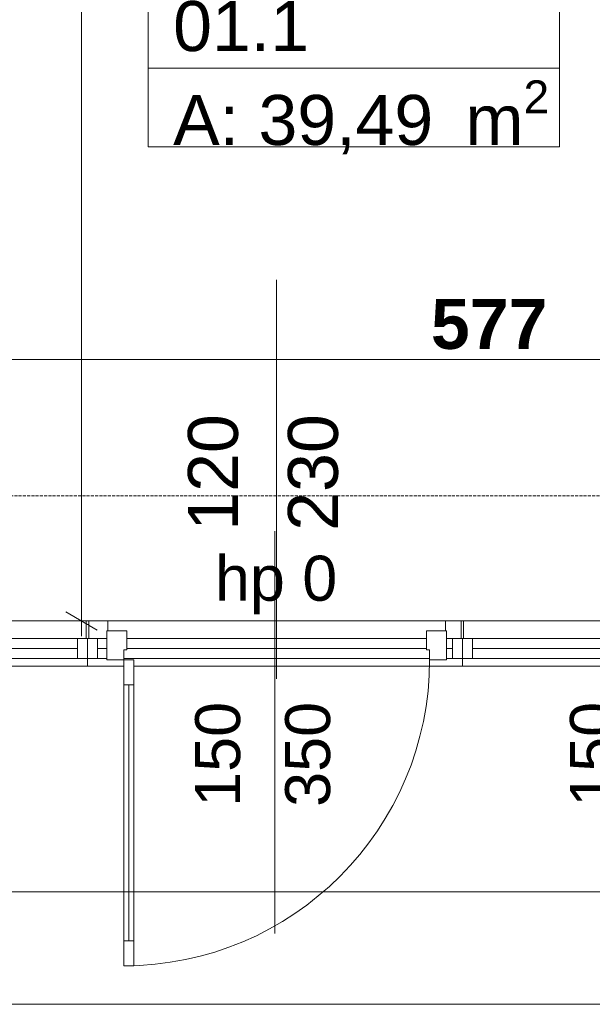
# Model space of a CAD drawing. Extents: x -7314 to 11761, y 144 to 9383.
# Tile 30 of 193: x 2922 to 3151, y 584 to 977. Entities that reach past the tile are written whole.
import ezdxf
from ezdxf.xclip import XClip

# ---------------------------------------------------------------- set-up
doc = ezdxf.new("R2010")
doc.units = 0
doc.header["$MEASUREMENT"] = 0
doc.header["$XCLIPFRAME"] = 0
for name, pattern in [('Krawędzie ukryte', [68, 48, -20]), ('Przerywana gęsta', [36, 24, -12]), ('Wipeout_Contour', [20000, 0, -20000])]:
    doc.linetypes.add(name, pattern=pattern)
for name, color, linetype in [('FORMA - Arch 01 - 410-K Osie', 7, 'Continuous'), ('FORMA - Arch 02 - Strefy', 7, 'Continuous'), ('FORMA - Arch 04 - Wymiary ogólne', 7, 'Continuous')]:
    doc.layers.add(name, color=color, linetype=linetype)
doc.styles.add('STYL_AUTOMATYCZNY_2', font='arial.ttf')
doc.styles.add('STYL_AUTOMATYCZNY_9', font='arial.ttf')
pattern_1 = [(0, (4185.3, -5972.398), (0, 17.32051), [0, -10]), (0, (4190.3, -5963.738), (0, 17.32051), [0, -10])]

# ---------------------------------------------------------------- blocks, each defined once
blk = doc.blocks.new('Rysunek_1_1', base_point=(4185.3, -5972.4))
at = {"color": 7, "linetype": 'Continuous', "lineweight": 13, "ltscale": 0.025}
for p, q in [((2956.71, 736.9), (2957.21, 736.9)), ((3092.71, 736.9), (3092.21, 736.9)), ((2949.04, 718.9), (2949.04, 721.9)), ((3099.04, 718.9), (3099.04, 721.9)), ((2799.04, 718.9), (2949.04, 718.9)), ((2949.04, 718.9), (3099.04, 718.9)), ((3099.04, 718.9), (3249.04, 718.9))]:
    blk.add_line(p, q, dxfattribs=at)
at = {"color": 7, "linetype": 'Przerywana gęsta', "lineweight": 13, "ltscale": 0.025}
blk.add_line((2799.04, 721.9), (2949.04, 721.9), dxfattribs=at)
at = {"layer": 'FORMA - Arch 01 - 410-K Osie', "color": 7, "linetype": 'Krawędzie ukryte', "lineweight": 13, "ltscale": 0.025}
blk.add_line((3420.76, 786.9), (587.6, 786.9), dxfattribs=at)
at = {"layer": 'FORMA - Arch 02 - Strefy', "color": 7, "linetype": 'Continuous', "lineweight": 13, "ltscale": 0.025}
for p, q in [((2973.28, 957.95), (2973.28, 989.38)), ((3137.94, 989.38), (3137.94, 957.95)), ((3137.94, 957.95), (2973.28, 957.95)), ((2973.28, 957.95), (3137.94, 957.95)), ((2973.28, 926.52), (2973.28, 957.95)), ((3137.94, 957.95), (3137.94, 926.52)), ((3137.94, 926.52), (2973.28, 926.52))]:
    blk.add_line(p, q, dxfattribs=at)
at = {"layer": 'FORMA - Arch 04 - Wymiary ogólne', "color": 154, "linetype": 'Continuous', "lineweight": 13, "ltscale": 0.025}
for p, q in [((3398.04, 841.42), (2820.61, 841.42)), ((3416.04, 583.63), (899.04, 583.63))]:
    blk.add_line(p, q, dxfattribs=at)
at = {"color": 7, "linetype": 'Continuous', "lineweight": 13, "char_height": 20, "attachment_point": 7, "rotation": 90, "style": 'STYL_AUTOMATYCZNY_2'}
for s, insert in [('\\A1;{\\pql;\\pt0;\\fArial|b0|i0|c238|p0;\\W1.000000;120\\fArial|b0|i0|c238|p0;\\W1.000000;\\A1{\\H.66x;\\S^  ;}\\fArial|b0|i0|c238|p0;\\W1.000000;\\fArial|b0|i0|c238|p0;\\W1.000000;}', (3015.04, 772.98)), ('\\A1;{\\pql;\\pt0;\\fArial|b0|i0|c238|p0;\\W1.000000;230\\fArial|b0|i0|c238|p0;\\W1.000000;\\A1{\\H.66x;\\S^  ;}\\fArial|b0|i0|c238|p0;\\W1.000000;\\fArial|b0|i0|c238|p0;\\W1.000000;}', (3055.05, 772.98))]:
    blk.add_mtext(s, dxfattribs=dict(at, insert=insert))
at = {"color": 7, "linetype": 'Continuous', "lineweight": 13, "insert": (3000.02, 739.57), "char_height": 18, "attachment_point": 7, "style": 'STYL_AUTOMATYCZNY_2'}
blk.add_mtext('\\A1;{\\pql;\\pt0;\\fArial|b0|i0|c238|p0;\\W1.000000;hp 0\\fArial|b0|i0|c238|p0;\\W1.000000;\\A1{\\H.66x;\\S^  ;}\\fArial|b0|i0|c238|p0;\\W1.000000;\\fArial|b0|i0|c238|p0;\\W1.000000;}', dxfattribs=at)
at = {"layer": 'FORMA - Arch 02 - Strefy', "color": 7, "linetype": 'Continuous', "lineweight": 13, "attachment_point": 1, "style": 'STYL_AUTOMATYCZNY_2'}
for s, insert, char_height in [('\\A1;{\\pql;\\pt0,460;\\fArial|b0|i0|c238|p0;\\W1.000000;A: 3,08\\fArial|b0|i0|c238|p0;\\W1.000000;\\A1{\\H.66x;\\S^  ;}\\fArial|b0|i0|c238|p0;\\W1.000000; m\\fArial|b0|i0|c238|p0;\\W1.000000;\\A1{\\H.66x;\\S2^  ;}}', (2855.35, 1066.97), 20), ('\\A1;{\\pql;\\pt0,460;\\fArial|b0|i0|c238|p0;\\W1.000000;sala sprzedaży\\fArial|b0|i0|c238|p0;\\W1.000000;\\A1{\\H.66x;\\S^  ;}\\fArial|b0|i0|c238|p0;\\W1.000000;\\fArial|b0|i0|c238|p0;\\W1.000000;\\A1{\\H.66x;\\S^  ;}}', (2973.28, 1013.55), 18), ('\\A1;{\\pql;\\pt0,460;\\fArial|b0|i0|c238|p0;\\W1.000000;01.1\\fArial|b0|i0|c238|p0;\\W1.000000;\\A1{\\H.66x;\\S^  ;}\\fArial|b0|i0|c238|p0;\\W1.000000;\\fArial|b0|i0|c238|p0;\\W1.000000;\\A1{\\H.66x;\\S^  ;}}', (2983.28, 984.8), 20), ('\\A1;{\\pql;\\pt0,460;\\fArial|b0|i0|c238|p0;\\W1.000000;A: 39,49\\fArial|b0|i0|c238|p0;\\W1.000000;\\A1{\\H.66x;\\S^  ;}\\fArial|b0|i0|c238|p0;\\W1.000000; m\\fArial|b0|i0|c238|p0;\\W1.000000;\\A1{\\H.66x;\\S2^  ;}}', (2983.28, 953.09), 20)]:
    blk.add_mtext(s, dxfattribs=dict(at, insert=insert, char_height=char_height))
at = {"layer": 'FORMA - Arch 04 - Wymiary ogólne', "color": 154, "linetype": 'Continuous', "lineweight": 13, "insert": (3086.44, 845.42), "char_height": 20, "width": 45.7634, "attachment_point": 7, "style": 'STYL_AUTOMATYCZNY_9'}
blk.add_mtext('\\A1;{\\pql;\\fArial|b1|i0|c238|p0;\\W1.000000;577}', dxfattribs=at)
at = {"color": 254, "linetype": 'Wipeout_Contour', "lineweight": 0, "ltscale": 15193.715326}
blk.add_wipeout([(2948.54, 736.9), (2948.54, 729.9), (2949.04, 729.9), (2949.04, 736.4), (2949.04, 736.9)], dxfattribs=at)
at = {"color": 254, "linetype": 'Wipeout_Contour', "lineweight": 0, "ltscale": 15922.53254}
blk.add_wipeout([(3098.54, 736.9), (3098.54, 729.9), (3099.04, 729.9), (3099.04, 736.4), (3099.04, 736.9)], dxfattribs=at)
at = {"linetype": 'Continuous', "lineweight": 5}
h = blk.add_hatch(dxfattribs=at)
h.set_pattern_fill('Tynk__4__0001', style=0, pattern_type=2)
h.set_pattern_definition(pattern_1)
h.paths.add_polyline_path([(2948.54, 736.9), (2948.54, 729.9), (2949.04, 729.9), (2949.04, 736.4), (2949.04, 736.9)])
h = blk.add_hatch(dxfattribs=at)
h.set_pattern_fill('Tynk__4__0001', style=0, pattern_type=2)
h.set_pattern_definition(pattern_1)
h.paths.add_polyline_path([(3098.54, 736.9), (3098.54, 729.9), (3099.04, 729.9), (3099.04, 736.4), (3099.04, 736.9)])
at = {"layer": 'FORMA - Arch 04 - Wymiary ogólne', "color": 154, "linetype": 'Continuous', "lineweight": 13, "ltscale": 0.025}
blk.add_line((2946.61, 736.9), (2946.61, 1379.4), dxfattribs=at)
at = {"color": 254, "linetype": 'Wipeout_Contour', "lineweight": 0, "ltscale": 15196.626382}
blk.add_wipeout([(2949.04, 736.9), (2949.04, 736.4), (2949.04, 729.9), (2949.54, 729.9), (2949.54, 736.9)], dxfattribs=at)
at = {"color": 254, "linetype": 'Wipeout_Contour', "lineweight": 0, "ltscale": 15925.451662}
blk.add_wipeout([(3099.04, 736.9), (3099.04, 736.4), (3099.04, 729.9), (3099.54, 729.9), (3099.54, 736.9)], dxfattribs=at)
at = {"linetype": 'Continuous', "lineweight": 5}
h = blk.add_hatch(dxfattribs=at)
h.set_pattern_fill('Tynk__4__0001', style=0, pattern_type=2)
h.set_pattern_definition(pattern_1)
h.paths.add_polyline_path([(2949.04, 736.9), (2949.04, 736.4), (2949.04, 729.9), (2949.54, 729.9), (2949.54, 736.9)])
h = blk.add_hatch(dxfattribs=at)
h.set_pattern_fill('Tynk__4__0001', style=0, pattern_type=2)
h.set_pattern_definition(pattern_1)
h.paths.add_polyline_path([(3099.04, 736.9), (3099.04, 736.4), (3099.04, 729.9), (3099.54, 729.9), (3099.54, 736.9)])
at = {"color": 7, "linetype": 'Continuous', "lineweight": 13, "ltscale": 0.025}
for p, q in [((2799.54, 736.9), (2948.54, 736.9)), ((2948.54, 729.9), (2948.54, 736.9)), ((2949.04, 736.9), (2948.54, 736.9)), ((2949.04, 736.9), (2948.54, 736.9)), ((2949.04, 736.9), (2949.54, 736.9)), ((2949.04, 736.9), (2949.54, 736.9)), ((2949.54, 729.9), (2949.54, 736.9)), ((2949.54, 736.9), (3098.54, 736.9)), ((3098.54, 729.9), (3098.54, 736.9)), ((3099.04, 736.9), (3098.54, 736.9)), ((3099.04, 736.9), (3098.54, 736.9)), ((3099.04, 736.9), (3099.54, 736.9)), ((3099.04, 736.9), (3099.54, 736.9)), ((3099.54, 729.9), (3099.54, 736.9)), ((3099.54, 736.9), (3248.54, 736.9)), ((2949.04, 729.9), (2948.54, 729.9)), ((2949.04, 729.9), (2949.54, 729.9)), ((3099.04, 729.9), (3098.54, 729.9)), ((3099.04, 729.9), (3099.54, 729.9))]:
    blk.add_line(p, q, dxfattribs=at)
at = {"layer": 'FORMA - Arch 04 - Wymiary ogólne', "color": 154, "linetype": 'Continuous', "lineweight": 13, "ltscale": 0.025}
for p, q in [((2940.36, 740.51), (2952.86, 733.29)), ((2955.99, 736.9), (2937.24, 736.9))]:
    blk.add_line(p, q, dxfattribs=at)
at = {"color": 254, "linetype": 'Wipeout_Contour', "lineweight": 0, "ltscale": 12140.503477}
blk.add_wipeout([(2949.04, 729.9), (2945.04, 729.9), (2945.04, 721.9), (2949.04, 721.9)], dxfattribs=at)
at = {"color": 7, "linetype": 'Continuous', "lineweight": 13, "ltscale": 0.025}
for p, q in [((2948.54, 729.9), (2948.54, 736.9)), ((2949.04, 722.4), (2949.04, 729.9)), ((2949.04, 722.4), (2949.04, 729.9)), ((2949.04, 721.9), (2949.04, 722.4)), ((2949.04, 721.9), (2949.04, 722.4)), ((2949.04, 721.9), (2949.04, 718.9))]:
    blk.add_line(p, q, dxfattribs=at)
at = {"color": 7, "linetype": 'Przerywana gęsta', "lineweight": 13, "ltscale": 0.025}
blk.add_line((2949.04, 721.9), (3099.04, 721.9), dxfattribs=at)
at = {"color": 254, "linetype": 'Wipeout_Contour', "lineweight": 0, "ltscale": 11857.376351}
blk.add_wipeout([(2803.04, 721.9), (2945.04, 721.9), (2945.04, 729.9), (2803.04, 729.9)], dxfattribs=at)
at = {"color": 7, "linetype": 'Continuous', "lineweight": 13, "ltscale": 0.025}
for p, q in [((2945.04, 729.9), (2803.04, 729.9)), ((2803.04, 725.9), (2945.04, 725.9)), ((2803.04, 721.9), (2945.04, 721.9))]:
    blk.add_line(p, q, dxfattribs=at)
at = {"color": 7, "linetype": 'Continuous', "lineweight": 15, "ltscale": 0.025}
for p, q in [((2949.04, 729.9), (2945.04, 729.9)), ((2945.04, 729.9), (2945.04, 721.9)), ((2945.04, 721.9), (2949.04, 721.9))]:
    blk.add_line(p, q, dxfattribs=at)
at = {"layer": 'FORMA - Arch 04 - Wymiary ogólne', "color": 154, "linetype": 'Continuous', "lineweight": 13, "ltscale": 0.025}
blk.add_line((2946.61, 730.78), (2946.61, 736.9), dxfattribs=at)
at = {"color": 254, "linetype": 'Wipeout_Contour', "lineweight": 0, "ltscale": 12723.899628}
blk.add_wipeout([(3099.04, 729.9), (3095.04, 729.9), (3095.04, 721.9), (3099.04, 721.9)], dxfattribs=at)
at = {"color": 7, "linetype": 'Continuous', "lineweight": 13, "ltscale": 0.025}
for p, q in [((3098.54, 729.9), (3098.54, 736.9)), ((3099.04, 722.4), (3099.04, 729.9)), ((3099.04, 722.4), (3099.04, 729.9)), ((3099.04, 721.9), (3099.04, 722.4)), ((3099.04, 721.9), (3099.04, 722.4)), ((3099.04, 721.9), (3099.04, 718.9))]:
    blk.add_line(p, q, dxfattribs=at)
at = {"color": 7, "linetype": 'Przerywana gęsta', "lineweight": 13, "ltscale": 0.025}
blk.add_line((3099.04, 721.9), (3249.04, 721.9), dxfattribs=at)
at = {"color": 254, "linetype": 'Wipeout_Contour', "lineweight": 0, "ltscale": 12156.039731}
blk.add_wipeout([(2949.04, 721.9), (2953.04, 721.9), (2953.04, 729.9), (2949.04, 729.9)], dxfattribs=at)
at = {"color": 7, "linetype": 'Continuous', "lineweight": 13, "ltscale": 0.025}
for p, q in [((2949.54, 729.9), (2949.54, 736.9)), ((2949.04, 722.4), (2949.04, 729.9)), ((2949.04, 722.4), (2949.04, 729.9)), ((2949.04, 721.9), (2949.04, 722.4)), ((2949.04, 721.9), (2949.04, 722.4))]:
    blk.add_line(p, q, dxfattribs=at)
at = {"color": 254, "linetype": 'Wipeout_Contour', "lineweight": 0, "ltscale": 12439.949362}
blk.add_wipeout([(2953.04, 721.9), (3095.04, 721.9), (3095.04, 729.9), (2953.04, 729.9)], dxfattribs=at)
at = {"color": 7, "linetype": 'Continuous', "lineweight": 15, "ltscale": 0.025}
for p, q in [((3024.71, 873.27), (3024.71, 713.81)), ((3024.04, 611.9), (3024.04, 772.81)), ((2953.04, 729.9), (2949.04, 729.9)), ((2953.04, 721.9), (2953.04, 729.9)), ((3099.04, 729.9), (3095.04, 729.9)), ((3095.04, 729.9), (3095.04, 721.9)), ((2949.04, 721.9), (2953.04, 721.9)), ((3095.04, 721.9), (3099.04, 721.9))]:
    blk.add_line(p, q, dxfattribs=at)
at = {"color": 7, "linetype": 'Continuous', "lineweight": 13, "ltscale": 0.025}
for p, q in [((3095.04, 729.9), (2953.04, 729.9)), ((2953.04, 725.9), (3095.04, 725.9)), ((2953.04, 721.9), (3095.04, 721.9))]:
    blk.add_line(p, q, dxfattribs=at)
blk.add_arc((2963.51, 721.4), 122.4, 270, 0, dxfattribs=at)
at = {"color": 7, "linetype": 'Continuous', "lineweight": 13, "insert": (3051.35, 662.59), "char_height": 18, "attachment_point": 7, "rotation": 90, "style": 'STYL_AUTOMATYCZNY_2'}
blk.add_mtext('\\A1;{\\pql;\\pt0;\\fArial|b0|i0|c238|p0;\\W1.000000;350\\fArial|b0|i0|c238|p0;\\W1.000000;\\A1{\\H.66x;\\S^  ;}\\fArial|b0|i0|c238|p0;\\W1.000000;\\fArial|b0|i0|c238|p0;\\W1.000000;}', dxfattribs=at)
at = {"color": 254, "linetype": 'Wipeout_Contour', "lineweight": 0, "ltscale": 18296.02368}
blk.add_wipeout([(2956.71, 732.9), (2956.71, 721.4), (2963.51, 721.4), (2963.51, 725.4), (2964.71, 725.4), (2964.71, 732.9)], dxfattribs=at)
at = {"color": 254, "linetype": 'Wipeout_Contour', "lineweight": 0, "ltscale": 19033.246169}
blk.add_wipeout([(3084.71, 732.9), (3084.71, 725.4), (3085.91, 725.4), (3085.91, 721.4), (3092.71, 721.4), (3092.71, 732.9)], dxfattribs=at)
at = {"color": 254, "linetype": 'Wipeout_Contour', "lineweight": 0, "ltscale": 12739.477972}
blk.add_wipeout([(3099.04, 721.9), (3103.04, 721.9), (3103.04, 729.9), (3099.04, 729.9)], dxfattribs=at)
at = {"color": 254, "linetype": 'Wipeout_Contour', "lineweight": 0, "ltscale": 12105.575355}
blk.add_wipeout([(2963.51, 599), (2967.51, 599), (2967.51, 609), (2963.51, 609)], dxfattribs=at)
at = {"color": 7, "linetype": 'Continuous', "lineweight": 13, "ltscale": 0.025}
for p, q in [((2957.21, 732.9), (2957.21, 736.9)), ((3092.21, 732.9), (3092.21, 736.9)), ((3099.54, 729.9), (3099.54, 736.9)), ((2956.71, 732.9), (2956.71, 722.4)), ((2956.71, 732.9), (2956.71, 722.4)), ((3092.71, 732.9), (3092.71, 722.4)), ((3092.71, 732.9), (3092.71, 722.4)), ((3099.04, 722.4), (3099.04, 729.9)), ((3099.04, 722.4), (3099.04, 729.9)), ((2956.71, 722.4), (2956.71, 721.9)), ((2956.71, 722.4), (2956.71, 721.9)), ((3092.71, 722.4), (3092.71, 721.9)), ((3092.71, 722.4), (3092.71, 721.9)), ((3099.04, 721.9), (3099.04, 722.4)), ((3099.04, 721.9), (3099.04, 722.4)), ((2967.51, 599), (2963.51, 599))]:
    blk.add_line(p, q, dxfattribs=at)
at = {"color": 7, "linetype": 'Continuous', "lineweight": 15, "ltscale": 0.025}
for p, q in [((2956.71, 732.9), (2956.71, 721.4)), ((2964.71, 732.9), (2956.71, 732.9)), ((2964.71, 725.4), (2964.71, 732.9)), ((3084.71, 732.9), (3084.71, 725.4)), ((3092.71, 732.9), (3084.71, 732.9)), ((3092.71, 721.4), (3092.71, 732.9)), ((2963.51, 725.4), (2964.71, 725.4)), ((3084.71, 725.4), (3085.91, 725.4)), ((3085.91, 725.4), (3085.91, 721.4)), ((3085.91, 721.4), (3092.71, 721.4))]:
    blk.add_line(p, q, dxfattribs=at)
at = {"color": 254, "linetype": 'Wipeout_Contour', "lineweight": 0, "ltscale": 13024.106969}
blk.add_wipeout([(3103.04, 721.9), (3245.04, 721.9), (3245.04, 729.9), (3103.04, 729.9)], dxfattribs=at)
at = {"color": 254, "linetype": 'Wipeout_Contour', "lineweight": 0, "ltscale": 12203.259484}
blk.add_wipeout([(2967.51, 721.4), (2963.51, 721.4), (2963.51, 711.4), (2967.51, 711.4)], dxfattribs=at)
at = {"color": 7, "linetype": 'Continuous', "lineweight": 15, "ltscale": 0.025}
for p, q in [((3103.04, 729.9), (3099.04, 729.9)), ((3103.04, 721.9), (3103.04, 729.9)), ((2963.51, 721.4), (2963.51, 725.4)), ((2956.71, 721.4), (2963.51, 721.4)), ((3099.04, 721.9), (3103.04, 721.9))]:
    blk.add_line(p, q, dxfattribs=at)
at = {"color": 7, "linetype": 'Continuous', "lineweight": 13, "ltscale": 0.025}
for p, q in [((3245.04, 729.9), (3103.04, 729.9)), ((3103.04, 725.9), (3245.04, 725.9)), ((2963.51, 721.4), (2967.51, 721.4)), ((3103.04, 721.9), (3245.04, 721.9))]:
    blk.add_line(p, q, dxfattribs=at)
at = {"color": 7, "linetype": 'Continuous', "lineweight": 13, "char_height": 18, "attachment_point": 7, "rotation": 90, "style": 'STYL_AUTOMATYCZNY_2'}
for s, insert in [('\\A1;{\\pql;\\pt0;\\fArial|b0|i0|c238|p0;\\W1.000000;150\\fArial|b0|i0|c238|p0;\\W1.000000;\\A1{\\H.66x;\\S^  ;}\\fArial|b0|i0|c238|p0;\\W1.000000;\\fArial|b0|i0|c238|p0;\\W1.000000;}', (3165.34, 662.59)), ('\\A1;{\\pql;\\pt0;\\fArial|b0|i0|c238|p0;\\W1.000000;350\\fArial|b0|i0|c238|p0;\\W1.000000;\\A1{\\H.66x;\\S^  ;}\\fArial|b0|i0|c238|p0;\\W1.000000;\\fArial|b0|i0|c238|p0;\\W1.000000;}', (3201.35, 662.59))]:
    blk.add_mtext(s, dxfattribs=dict(at, insert=insert))
at = {"color": 254, "linetype": 'Wipeout_Contour', "lineweight": 0, "ltscale": 12150.154653}
blk.add_wipeout([(2963.51, 609), (2965.51, 609), (2965.51, 711.4), (2963.51, 711.4)], dxfattribs=at)
at = {"color": 7, "linetype": 'Continuous', "lineweight": 13, "ltscale": 0.025}
for p, q in [((2963.51, 711.4), (2963.51, 721.4)), ((2963.51, 599), (2963.51, 609))]:
    blk.add_line(p, q, dxfattribs=at)
at = {"color": 7, "linetype": 'Continuous', "lineweight": 13, "ltscale": 0.025, "flags": 128}
blk.add_lwpolyline([(2963.51, 609), (2963.51, 711.4), (2965.51, 711.4), (2965.51, 609)], close=True, dxfattribs=at)
at = {"color": 254, "linetype": 'Wipeout_Contour', "lineweight": 0, "ltscale": 12157.96254}
blk.add_wipeout([(2965.51, 609), (2967.51, 609), (2967.51, 711.4), (2965.51, 711.4)], dxfattribs=at)
at = {"color": 7, "linetype": 'Continuous', "lineweight": 13, "ltscale": 0.025}
for p, q in [((2967.51, 721.4), (2967.51, 711.4)), ((2967.51, 711.4), (2963.51, 711.4)), ((2965.51, 609), (2965.51, 711.4)), ((2963.51, 609), (2967.51, 609)), ((2967.51, 609), (2967.51, 599))]:
    blk.add_line(p, q, dxfattribs=at)
at = {"color": 7, "linetype": 'Continuous', "lineweight": 13, "ltscale": 0.025, "flags": 128}
blk.add_lwpolyline([(2965.51, 609), (2965.51, 711.4), (2967.51, 711.4), (2967.51, 609)], close=True, dxfattribs=at)
at = {"layer": 'FORMA - Arch 04 - Wymiary ogólne', "color": 154, "linetype": 'Continuous', "lineweight": 13, "ltscale": 0.025}
blk.add_line((3313.04, 628.63), (914.04, 628.63), dxfattribs=at)
at = {"color": 7, "linetype": 'Continuous', "lineweight": 13, "insert": (3015.34, 662.59), "char_height": 18, "attachment_point": 7, "rotation": 90, "style": 'STYL_AUTOMATYCZNY_2'}
blk.add_mtext('\\A1;{\\pql;\\pt0;\\fArial|b0|i0|c238|p0;\\W1.000000;150\\fArial|b0|i0|c238|p0;\\W1.000000;\\A1{\\H.66x;\\S^  ;}\\fArial|b0|i0|c238|p0;\\W1.000000;\\fArial|b0|i0|c238|p0;\\W1.000000;}', dxfattribs=at)

msp = doc.modelspace()

# ---------------------------------------------------------------- block references
at = {"lineweight": 20}
ref = msp.add_blockref('Rysunek_1_1', (4185.29965, -5972.39804), dxfattribs=at)
XClip(ref).set_block_clipping_path([(254.0251470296, 246.5573808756), (9689.7973583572, 9358.9497337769)])

doc.saveas('drawing.dxf')
